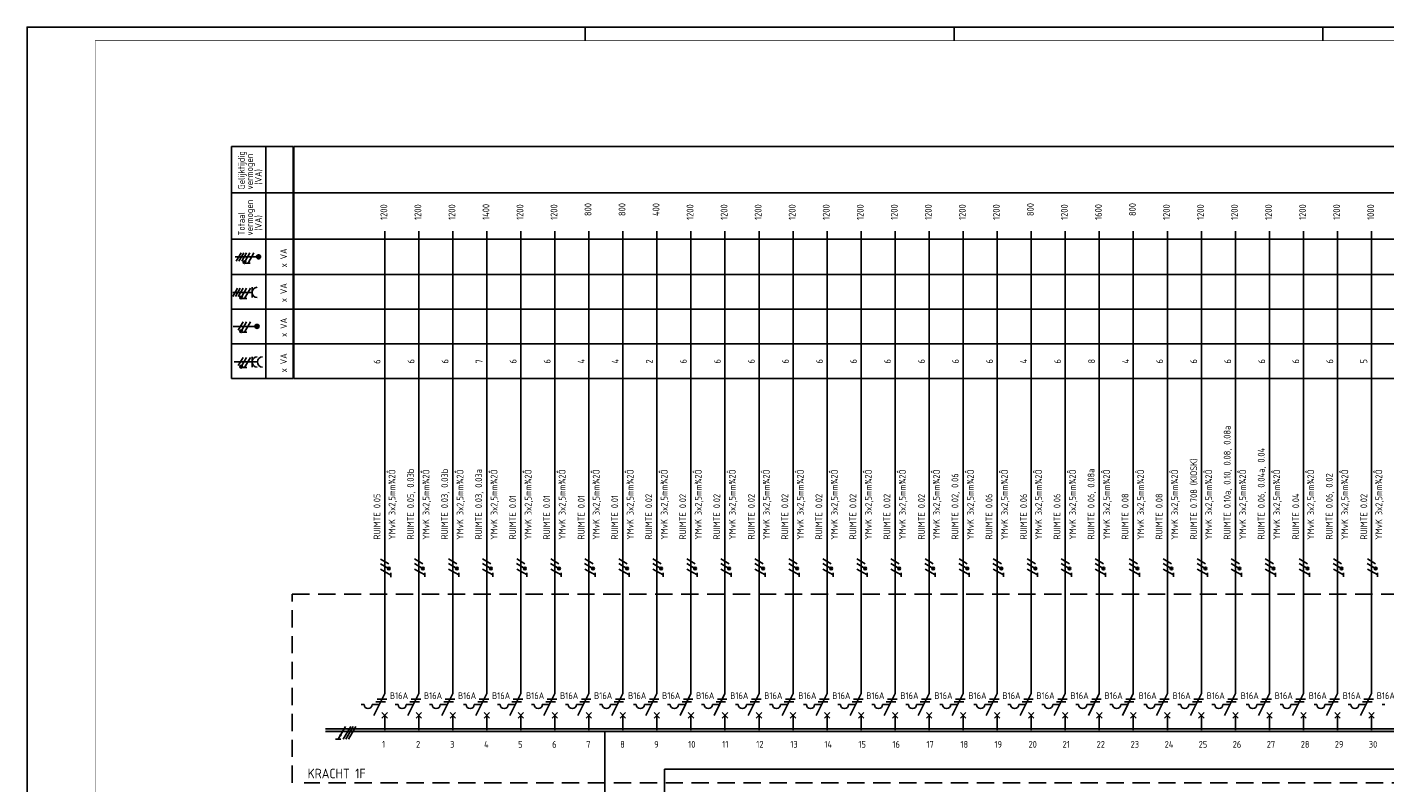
# Model space of a CAD drawing. Header units: millimetres. Extents: x 0 to 841, y 0 to 594.
# Tile 4 of 6: x 0 to 499, y 316 to 594. Entities that reach past the tile are written whole.
import ezdxf
from ezdxf.enums import TextEntityAlignment as Align

# ---------------------------------------------------------------- set-up
doc = ezdxf.new("R2010")
doc.units = ezdxf.units.MM
doc.linetypes.add('HIDDEN', pattern=[9.525, 6.35, -3.175])
doc.layers.get('0').update_dxf_attribs({"linetype": 'CONTINUOUS'})
for name, color, linetype in [('1', 7, 'CONTINUOUS'), ('40', 1, 'CONTINUOUS'), ('70', 1, 'CONTINUOUS'), ('71', 2, 'CONTINUOUS'), ('73', 4, 'CONTINUOUS'), ('EL$2B---_KADER', 4, 'CONTINUOUS'), ('LIJN018', 210, 'CONTINUOUS'), ('LIJN025', 10, 'CONTINUOUS'), ('LIJN035', 50, 'CONTINUOUS'), ('LIJN050', 90, 'CONTINUOUS'), ('TEKST25', 10, 'CONTINUOUS'), ('TEKST35', 50, 'CONTINUOUS'), ('TEKST50', 90, 'CONTINUOUS')]:
    doc.layers.add(name, color=color, linetype=linetype)
doc.styles.add('5_0', font='iso.shx')
doc.styles.add('ISO', font='ISO.SHX')
doc.styles.add('NEN', font='iso.shx')
doc.styles.add('ROMAND', font='romand')

# ---------------------------------------------------------------- blocks, each defined once
blk = doc.blocks.new('A1')
at = {"layer": 'LIJN025'}
for p, q in [((205, 589), (205, 594)), ((340.5, 589), (340.5, 594)), ((476, 589), (476, 594))]:
    blk.add_line(p, q, dxfattribs=at)
blk.add_lwpolyline([(0, 0), (0, 594), (841, 594), (841, 0)], close=True, dxfattribs=at)
at = {"layer": 'LIJN050', "const_width": 0.2}
blk.add_lwpolyline([(836, 5), (836, 589), (25, 589), (25, 5)], close=True, dxfattribs=at)
at = {"layer": 'TEKST25', "style": 'ROMAND', "width": 2.899115}
blk.add_attdef('STATUS', text='', height=2.5, dxfattribs=at).set_placement((795, 71.5), (834, 71.5), align=Align.FIT)
at = {"layer": 'TEKST25', "style": 'ISO'}
for tag, p in [('E', (796.25, 66)), ('NAAM-E', (807.75, 66)), ('DATUM-E', (826, 66)), ('D', (796.25, 61)), ('NAAM-D', (807.75, 61)), ('DATUM-D', (826, 61)), ('C', (796.25, 56)), ('NAAM-C', (807.75, 56)), ('DATUM-C', (826, 56)), ('B', (796.25, 51)), ('NAAM-B', (807.75, 51)), ('DATUM-B', (826, 51)), ('A', (796.25, 46)), ('NAAM-A', (807.75, 46)), ('DATUM-A', (826, 46))]:
    blk.add_attdef(tag, text='', height=2.5, dxfattribs=at).set_placement(p, align=Align.CENTER)
for tag, p in [('DATUM', (673.75, 36.25)), ('SCHAAL', (709, 36.25)), ('GETEKEND', (739.25, 36.25)), ('GECONTOL.', (774, 36.25)), ('FORMAAT', (804.25, 28.25))]:
    blk.add_attdef(tag, p, '', height=2.5, dxfattribs=at)
at = {"layer": 'TEKST35', "style": 'ISO'}
for tag, p in [('PROJECT', (675.5, 72.5)), ('PLAATS', (675.5, 63.5)), ('INSTALLATIE-REGEL1', (675.5, 52.5)), ('INSTALLATIE-REGEL2', (675.5, 43.5))]:
    blk.add_attdef(tag, p, '', height=4, dxfattribs=at)
blk.add_attdef('PROJ.NR.', text='', height=4, dxfattribs=at).set_placement((822, 23), align=Align.CENTER)
at = {"layer": 'TEKST50', "style": 'ISO'}
blk.add_attdef('FILE-NAAM', text='', height=5, dxfattribs=at).set_placement((814.5, 7.5), align=Align.CENTER)

msp = doc.modelspace()

# ---------------------------------------------------------------- linework, layer by layer
at = {"color": 10}
for p, q in [((116.97, 336.96), (114.27, 332.28)), ((118.85, 336.96), (116.14, 332.28)), ((119.79, 336.96), (117.08, 332.28)), ((119.79, 336.96), (117.08, 332.28)), ((120.72, 336.96), (118.02, 332.28)), ((115.2, 332.28), (113.33, 332.28))]:
    msp.add_line(p, q, dxfattribs=at)
msp.add_line((119.79, 336.96), (117.08, 332.28))
at = {"color": 10, "const_width": 0.469}
msp.add_lwpolyline([(115.28, 333.57, 1), (114.88, 333.8, 1)], format="xyb", close=True, dxfattribs=at)
at = {"layer": '1', "color": 1}
for p, q in [((78.57, 511.02), (76.82, 507.98)), ((79.57, 511.02), (77.82, 507.98)), ((80.57, 511.02), (78.82, 507.98)), ((81.82, 511.02), (80.1, 508.03)), ((83.32, 511.02), (81.14, 507.23)), ((77.3, 498.02), (75.55, 494.98)), ((78.3, 498.02), (76.55, 494.98)), ((79.3, 498.02), (77.55, 494.98)), ((80.55, 498.02), (78.83, 495.03)), ((82.05, 498.02), (79.87, 494.23)), ((79.3, 485.62), (77.55, 482.58)), ((80.55, 485.62), (78.83, 482.63)), ((82.05, 485.62), (79.87, 481.83)), ((79.3, 472.62), (77.55, 469.58)), ((80.55, 472.62), (78.83, 469.63)), ((82.05, 472.62), (79.87, 468.83)), ((132.79, 395), (129.8, 396.73)), ((132.87, 396.73), (129.83, 398.48)), ((133.62, 392.57), (129.83, 394.75)), ((145.29, 395.05), (142.3, 396.78)), ((145.37, 396.77), (142.33, 398.52)), ((146.12, 392.61), (142.33, 394.8)), ((157.79, 395.05), (154.8, 396.78)), ((157.87, 396.77), (154.83, 398.52)), ((158.62, 392.61), (154.83, 394.8)), ((170.29, 395.05), (167.3, 396.78)), ((170.37, 396.77), (167.33, 398.52)), ((171.12, 392.61), (167.33, 394.8)), ((182.79, 395.05), (179.8, 396.78)), ((182.87, 396.77), (179.83, 398.52)), ((183.62, 392.61), (179.83, 394.8)), ((195.29, 395.05), (192.3, 396.78)), ((195.37, 396.77), (192.33, 398.52)), ((196.12, 392.61), (192.33, 394.8)), ((207.79, 395.05), (204.8, 396.78)), ((207.87, 396.77), (204.83, 398.52)), ((208.62, 392.61), (204.83, 394.8)), ((220.29, 395.05), (217.3, 396.78)), ((220.37, 396.77), (217.33, 398.52)), ((221.12, 392.61), (217.33, 394.8)), ((232.79, 395.05), (229.8, 396.78)), ((232.87, 396.77), (229.83, 398.52)), ((233.62, 392.61), (229.83, 394.8)), ((245.29, 395.05), (242.3, 396.78)), ((245.37, 396.77), (242.33, 398.52)), ((246.12, 392.61), (242.33, 394.8)), ((257.79, 395.05), (254.8, 396.78)), ((257.87, 396.77), (254.83, 398.52)), ((258.62, 392.61), (254.83, 394.8)), ((270.29, 395.05), (267.3, 396.78)), ((270.37, 396.77), (267.33, 398.52)), ((271.12, 392.61), (267.33, 394.8)), ((282.79, 395.05), (279.8, 396.78)), ((282.87, 396.77), (279.83, 398.52)), ((283.62, 392.61), (279.83, 394.8)), ((295.29, 395.05), (292.3, 396.78)), ((295.37, 396.77), (292.33, 398.52)), ((296.12, 392.61), (292.33, 394.8)), ((307.79, 395.05), (304.8, 396.78)), ((307.87, 396.77), (304.83, 398.52)), ((308.62, 392.61), (304.83, 394.8)), ((320.29, 395.05), (317.3, 396.78)), ((320.37, 396.77), (317.33, 398.52)), ((321.12, 392.61), (317.33, 394.8)), ((332.79, 395.05), (329.8, 396.78)), ((332.87, 396.77), (329.83, 398.52)), ((333.62, 392.61), (329.83, 394.8)), ((345.29, 395.05), (342.3, 396.78)), ((345.37, 396.77), (342.33, 398.52)), ((346.12, 392.61), (342.33, 394.8)), ((357.79, 395.05), (354.8, 396.78)), ((357.87, 396.77), (354.83, 398.52)), ((358.62, 392.61), (354.83, 394.8)), ((370.29, 395.05), (367.3, 396.78)), ((370.37, 396.77), (367.33, 398.52)), ((371.12, 392.61), (367.33, 394.8)), ((382.79, 395.05), (379.8, 396.78)), ((382.87, 396.77), (379.83, 398.52)), ((383.62, 392.61), (379.83, 394.8)), ((395.29, 395.05), (392.3, 396.78)), ((395.37, 396.77), (392.33, 398.52)), ((396.12, 392.61), (392.33, 394.8)), ((407.79, 395.05), (404.8, 396.78)), ((407.87, 396.77), (404.83, 398.52)), ((408.62, 392.61), (404.83, 394.8)), ((420.29, 395.05), (417.3, 396.78)), ((420.37, 396.77), (417.33, 398.52)), ((421.12, 392.61), (417.33, 394.8)), ((432.79, 395.05), (429.8, 396.78)), ((432.87, 396.77), (429.83, 398.52)), ((433.62, 392.61), (429.83, 394.8)), ((445.29, 395.05), (442.3, 396.78)), ((445.37, 396.77), (442.33, 398.52)), ((446.12, 392.61), (442.33, 394.8)), ((457.79, 395.05), (454.8, 396.78)), ((457.87, 396.77), (454.83, 398.52)), ((458.62, 392.61), (454.83, 394.8)), ((470.29, 395.05), (467.3, 396.78)), ((470.37, 396.77), (467.33, 398.52)), ((471.12, 392.61), (467.33, 394.8)), ((482.79, 395.05), (479.8, 396.78)), ((482.87, 396.77), (479.83, 398.52)), ((483.62, 392.61), (479.83, 394.8)), ((495.29, 395.05), (492.3, 396.78)), ((495.37, 396.77), (492.33, 398.52)), ((496.12, 392.61), (492.33, 394.8))]:
    msp.add_line(p, q, dxfattribs=at)
at = {"layer": '1', "color": 2}
for p, q in [((122.75, 345.01), (123.75, 345.01)), ((126.75, 345.01), (129.33, 345.01)), ((127.33, 341.01), (131.35, 349.05)), ((135.25, 345.01), (136.25, 345.01)), ((139.25, 345.01), (141.83, 345.01)), ((139.83, 341.01), (143.85, 349.05)), ((147.75, 345.01), (148.75, 345.01)), ((151.75, 345.01), (154.33, 345.01)), ((152.33, 341.01), (156.35, 349.05)), ((160.25, 345.01), (161.25, 345.01)), ((164.25, 345.01), (166.83, 345.01)), ((164.83, 341.01), (168.85, 349.05)), ((172.75, 345.01), (173.75, 345.01)), ((176.75, 345.01), (179.33, 345.01)), ((177.33, 341.01), (181.35, 349.05)), ((185.25, 345.01), (186.25, 345.01)), ((189.25, 345.01), (191.83, 345.01)), ((189.83, 341.01), (193.85, 349.05)), ((197.75, 345.01), (198.75, 345.01)), ((201.75, 345.01), (204.33, 345.01)), ((202.33, 341.01), (206.35, 349.05)), ((210.25, 345.01), (211.25, 345.01)), ((214.25, 345.01), (216.83, 345.01)), ((214.83, 341.01), (218.85, 349.05)), ((222.75, 345.01), (223.75, 345.01)), ((226.75, 345.01), (229.33, 345.01)), ((227.33, 341.01), (231.35, 349.05)), ((235.25, 345.01), (236.25, 345.01)), ((239.25, 345.01), (241.83, 345.01)), ((239.83, 341.01), (243.85, 349.05)), ((247.75, 345.01), (248.75, 345.01)), ((251.75, 345.01), (254.33, 345.01)), ((252.33, 341.01), (256.35, 349.05)), ((260.25, 345.01), (261.25, 345.01)), ((264.25, 345.01), (266.83, 345.01)), ((264.83, 341.01), (268.85, 349.05)), ((272.75, 345.01), (273.75, 345.01)), ((276.75, 345.01), (279.33, 345.01)), ((277.33, 341.01), (281.35, 349.05)), ((285.25, 345.01), (286.25, 345.01)), ((289.25, 345.01), (291.83, 345.01)), ((289.83, 341.01), (293.85, 349.05)), ((297.75, 345.01), (298.75, 345.01)), ((301.75, 345.01), (304.33, 345.01)), ((302.33, 341.01), (306.35, 349.05)), ((310.25, 345.01), (311.25, 345.01)), ((314.25, 345.01), (316.83, 345.01)), ((314.83, 341.01), (318.85, 349.05)), ((322.75, 345.01), (323.75, 345.01)), ((326.75, 345.01), (329.33, 345.01)), ((327.33, 341.01), (331.35, 349.05)), ((335.25, 345.01), (336.25, 345.01)), ((339.25, 345.01), (341.83, 345.01)), ((339.83, 341.01), (343.85, 349.05)), ((347.75, 345.01), (348.75, 345.01)), ((351.75, 345.01), (354.33, 345.01)), ((352.33, 341.01), (356.35, 349.05)), ((360.25, 345.01), (361.25, 345.01)), ((364.25, 345.01), (366.83, 345.01)), ((364.83, 341.01), (368.85, 349.05)), ((372.75, 345.01), (373.75, 345.01)), ((376.75, 345.01), (379.33, 345.01)), ((377.33, 341.01), (381.35, 349.05)), ((385.25, 345.01), (386.25, 345.01)), ((389.25, 345.01), (391.83, 345.01)), ((389.83, 341.01), (393.85, 349.05)), ((397.75, 345.01), (398.75, 345.01)), ((401.75, 345.01), (404.33, 345.01)), ((402.33, 341.01), (406.35, 349.05)), ((410.25, 345.01), (411.25, 345.01)), ((414.25, 345.01), (416.83, 345.01)), ((414.83, 341.01), (418.85, 349.05)), ((422.75, 345.01), (423.75, 345.01)), ((426.75, 345.01), (429.33, 345.01)), ((427.33, 341.01), (431.35, 349.05)), ((435.25, 345.01), (436.25, 345.01)), ((439.25, 345.01), (441.83, 345.01)), ((439.83, 341.01), (443.85, 349.05)), ((447.75, 345.01), (448.75, 345.01)), ((451.75, 345.01), (454.33, 345.01)), ((452.33, 341.01), (456.35, 349.05)), ((460.25, 345.01), (461.25, 345.01)), ((464.25, 345.01), (466.83, 345.01)), ((464.83, 341.01), (468.85, 349.05)), ((472.75, 345.01), (473.75, 345.01)), ((476.75, 345.01), (479.33, 345.01)), ((477.33, 341.01), (481.35, 349.05)), ((485.25, 345.01), (486.25, 345.01)), ((489.25, 345.01), (491.83, 345.01)), ((489.83, 341.01), (493.85, 349.05)), ((497.75, 345.01), (498.75, 345.01))]:
    msp.add_line(p, q, dxfattribs=at)
at = {"layer": '1', "color": 1}
for centre in [(79.85, 507.59), (78.58, 494.59), (78.58, 482.19), (78.58, 469.19), (132.87, 394.98), (145.37, 395.02), (157.87, 395.02), (170.37, 395.02), (182.87, 395.02), (195.37, 395.02), (207.87, 395.02), (220.37, 395.02), (232.87, 395.02), (245.37, 395.02), (257.87, 395.02), (270.37, 395.02), (282.87, 395.02), (295.37, 395.02), (307.87, 395.02), (320.37, 395.02), (332.87, 395.02), (345.37, 395.02), (357.87, 395.02), (370.37, 395.02), (382.87, 395.02), (395.37, 395.02), (407.87, 395.02), (420.37, 395.02), (432.87, 395.02), (445.37, 395.02), (457.87, 395.02), (470.37, 395.02), (482.87, 395.02), (495.37, 395.02)]:
    msp.add_circle(centre, 0.5, dxfattribs=at)
at = {"layer": '1', "color": 2}
for centre in [(125.25, 345.01), (137.75, 345.01), (150.25, 345.01), (162.75, 345.01), (175.25, 345.01), (187.75, 345.01), (200.25, 345.01), (212.75, 345.01), (225.25, 345.01), (237.75, 345.01), (250.25, 345.01), (262.75, 345.01), (275.25, 345.01), (287.75, 345.01), (300.25, 345.01), (312.75, 345.01), (325.25, 345.01), (337.75, 345.01), (350.25, 345.01), (362.75, 345.01), (375.25, 345.01), (387.75, 345.01), (400.25, 345.01), (412.75, 345.01), (425.25, 345.01), (437.75, 345.01), (450.25, 345.01), (462.75, 345.01), (475.25, 345.01), (487.75, 345.01)]:
    msp.add_arc(centre, 1.5, 180, 0, dxfattribs=at)
at = {"layer": '70'}
for p, q in [((81.91, 507.23), (80.36, 507.23)), ((80.64, 494.23), (79.09, 494.23)), ((80.64, 481.83), (79.09, 481.83)), ((80.64, 468.83), (79.09, 468.83)), ((133.61, 391.85), (133.61, 393.41)), ((146.11, 391.9), (146.11, 393.45)), ((158.61, 391.9), (158.61, 393.45)), ((171.11, 391.9), (171.11, 393.45)), ((183.61, 391.9), (183.61, 393.45)), ((196.11, 391.9), (196.11, 393.45)), ((208.61, 391.9), (208.61, 393.45)), ((221.11, 391.9), (221.11, 393.45)), ((233.61, 391.9), (233.61, 393.45)), ((246.11, 391.9), (246.11, 393.45)), ((258.61, 391.9), (258.61, 393.45)), ((271.11, 391.9), (271.11, 393.45)), ((283.61, 391.9), (283.61, 393.45)), ((296.11, 391.9), (296.11, 393.45)), ((308.61, 391.9), (308.61, 393.45)), ((321.11, 391.9), (321.11, 393.45)), ((333.61, 391.9), (333.61, 393.45)), ((346.11, 391.9), (346.11, 393.45)), ((358.61, 391.9), (358.61, 393.45)), ((371.11, 391.9), (371.11, 393.45)), ((383.61, 391.9), (383.61, 393.45)), ((396.11, 391.9), (396.11, 393.45)), ((408.61, 391.9), (408.61, 393.45)), ((421.11, 391.9), (421.11, 393.45)), ((433.61, 391.9), (433.61, 393.45)), ((446.11, 391.9), (446.11, 393.45)), ((458.61, 391.9), (458.61, 393.45)), ((471.11, 391.9), (471.11, 393.45)), ((483.61, 391.9), (483.61, 393.45)), ((496.11, 391.9), (496.11, 393.45)), ((128.08, 346.01), (131.58, 346.01)), ((128.58, 347.01), (132.08, 347.01)), ((140.58, 346.01), (144.08, 346.01)), ((141.08, 347.01), (144.58, 347.01)), ((153.08, 346.01), (156.58, 346.01)), ((153.58, 347.01), (157.08, 347.01)), ((165.58, 346.01), (169.08, 346.01)), ((166.08, 347.01), (169.58, 347.01)), ((178.08, 346.01), (181.58, 346.01)), ((178.58, 347.01), (182.08, 347.01)), ((190.58, 346.01), (194.08, 346.01)), ((191.08, 347.01), (194.58, 347.01)), ((203.08, 346.01), (206.58, 346.01)), ((203.58, 347.01), (207.08, 347.01)), ((215.58, 346.01), (219.08, 346.01)), ((216.08, 347.01), (219.58, 347.01)), ((228.08, 346.01), (231.58, 346.01)), ((228.58, 347.01), (232.08, 347.01)), ((240.58, 346.01), (244.08, 346.01)), ((241.08, 347.01), (244.58, 347.01)), ((253.08, 346.01), (256.58, 346.01)), ((253.58, 347.01), (257.08, 347.01)), ((265.58, 346.01), (269.08, 346.01)), ((266.08, 347.01), (269.58, 347.01)), ((278.08, 346.01), (281.58, 346.01)), ((278.58, 347.01), (282.08, 347.01)), ((290.58, 346.01), (294.08, 346.01)), ((291.08, 347.01), (294.58, 347.01)), ((303.08, 346.01), (306.58, 346.01)), ((303.58, 347.01), (307.08, 347.01)), ((315.58, 346.01), (319.08, 346.01)), ((316.08, 347.01), (319.58, 347.01)), ((328.08, 346.01), (331.58, 346.01)), ((328.58, 347.01), (332.08, 347.01)), ((340.58, 346.01), (344.08, 346.01)), ((341.08, 347.01), (344.58, 347.01)), ((353.08, 346.01), (356.58, 346.01)), ((353.58, 347.01), (357.08, 347.01)), ((365.58, 346.01), (369.08, 346.01)), ((366.08, 347.01), (369.58, 347.01)), ((378.08, 346.01), (381.58, 346.01)), ((378.58, 347.01), (382.08, 347.01)), ((390.58, 346.01), (394.08, 346.01)), ((391.08, 347.01), (394.58, 347.01)), ((403.08, 346.01), (406.58, 346.01)), ((403.58, 347.01), (407.08, 347.01)), ((415.58, 346.01), (419.08, 346.01)), ((416.08, 347.01), (419.58, 347.01)), ((428.08, 346.01), (431.58, 346.01)), ((428.58, 347.01), (432.08, 347.01)), ((440.58, 346.01), (444.08, 346.01)), ((441.08, 347.01), (444.58, 347.01)), ((453.08, 346.01), (456.58, 346.01)), ((453.58, 347.01), (457.08, 347.01)), ((465.58, 346.01), (469.08, 346.01)), ((466.08, 347.01), (469.58, 347.01)), ((478.08, 346.01), (481.58, 346.01)), ((478.58, 347.01), (482.08, 347.01)), ((490.58, 346.01), (494.08, 346.01)), ((491.08, 347.01), (494.58, 347.01))]:
    msp.add_line(p, q, dxfattribs=at)
at = {"layer": '70', "const_width": 0.5}
for points in [[(79.6, 507.59, 1), (80.1, 507.59, 1)], [(78.33, 494.59, 1), (78.83, 494.59, 1)], [(78.33, 482.19, 1), (78.83, 482.19, 1)], [(78.33, 469.19, 1), (78.83, 469.19, 1)], [(132.87, 395.23, 1), (132.87, 394.73, 1)], [(145.37, 395.27, 1), (145.37, 394.77, 1)], [(157.87, 395.27, 1), (157.87, 394.77, 1)], [(170.37, 395.27, 1), (170.37, 394.77, 1)], [(182.87, 395.27, 1), (182.87, 394.77, 1)], [(195.37, 395.27, 1), (195.37, 394.77, 1)], [(207.87, 395.27, 1), (207.87, 394.77, 1)], [(220.37, 395.27, 1), (220.37, 394.77, 1)], [(232.87, 395.27, 1), (232.87, 394.77, 1)], [(245.37, 395.27, 1), (245.37, 394.77, 1)], [(257.87, 395.27, 1), (257.87, 394.77, 1)], [(270.37, 395.27, 1), (270.37, 394.77, 1)], [(282.87, 395.27, 1), (282.87, 394.77, 1)], [(295.37, 395.27, 1), (295.37, 394.77, 1)], [(307.87, 395.27, 1), (307.87, 394.77, 1)], [(320.37, 395.27, 1), (320.37, 394.77, 1)], [(332.87, 395.27, 1), (332.87, 394.77, 1)], [(345.37, 395.27, 1), (345.37, 394.77, 1)], [(357.87, 395.27, 1), (357.87, 394.77, 1)], [(370.37, 395.27, 1), (370.37, 394.77, 1)], [(382.87, 395.27, 1), (382.87, 394.77, 1)], [(395.37, 395.27, 1), (395.37, 394.77, 1)], [(407.87, 395.27, 1), (407.87, 394.77, 1)], [(420.37, 395.27, 1), (420.37, 394.77, 1)], [(432.87, 395.27, 1), (432.87, 394.77, 1)], [(445.37, 395.27, 1), (445.37, 394.77, 1)], [(457.87, 395.27, 1), (457.87, 394.77, 1)], [(470.37, 395.27, 1), (470.37, 394.77, 1)], [(482.87, 395.27, 1), (482.87, 394.77, 1)], [(495.37, 395.27, 1), (495.37, 394.77, 1)]]:
    msp.add_lwpolyline(points, format="xyb", close=True, dxfattribs=at)
at = {"layer": '71'}
for p, q in [((75.51, 496.49), (82.6, 496.49)), ((82.6, 494.61), (82.6, 498.37)), ((76, 470.91), (84.6, 470.91)), ((82.6, 469.03), (82.6, 472.79)), ((130.35, 340.01), (132.35, 342.01)), ((132.35, 340.01), (130.35, 342.01)), ((142.85, 340.01), (144.85, 342.01)), ((144.85, 340.01), (142.85, 342.01)), ((155.35, 340.01), (157.35, 342.01)), ((157.35, 340.01), (155.35, 342.01)), ((167.85, 340.01), (169.85, 342.01)), ((169.85, 340.01), (167.85, 342.01)), ((180.35, 340.01), (182.35, 342.01)), ((182.35, 340.01), (180.35, 342.01)), ((194.85, 340.01), (192.85, 342.01)), ((192.85, 340.01), (194.85, 342.01)), ((207.35, 340.01), (205.35, 342.01)), ((205.35, 340.01), (207.35, 342.01)), ((219.85, 340.01), (217.85, 342.01)), ((217.85, 340.01), (219.85, 342.01)), ((232.35, 340.01), (230.35, 342.01)), ((230.35, 340.01), (232.35, 342.01)), ((244.85, 340.01), (242.85, 342.01)), ((242.85, 340.01), (244.85, 342.01)), ((255.35, 340.01), (257.35, 342.01)), ((257.35, 340.01), (255.35, 342.01)), ((269.85, 340.01), (267.85, 342.01)), ((267.85, 340.01), (269.85, 342.01)), ((282.35, 340.01), (280.35, 342.01)), ((280.35, 340.01), (282.35, 342.01)), ((294.85, 340.01), (292.85, 342.01)), ((292.85, 340.01), (294.85, 342.01)), ((307.35, 340.01), (305.35, 342.01)), ((305.35, 340.01), (307.35, 342.01)), ((317.85, 340.01), (319.85, 342.01)), ((319.85, 340.01), (317.85, 342.01)), ((332.35, 340.01), (330.35, 342.01)), ((330.35, 340.01), (332.35, 342.01)), ((344.85, 340.01), (342.85, 342.01)), ((342.85, 340.01), (344.85, 342.01)), ((357.35, 340.01), (355.35, 342.01)), ((355.35, 340.01), (357.35, 342.01)), ((369.85, 340.01), (367.85, 342.01)), ((367.85, 340.01), (369.85, 342.01)), ((380.35, 340.01), (382.35, 342.01)), ((382.35, 340.01), (380.35, 342.01)), ((392.85, 340.01), (394.85, 342.01)), ((394.85, 340.01), (392.85, 342.01)), ((405.35, 340.01), (407.35, 342.01)), ((407.35, 340.01), (405.35, 342.01)), ((419.85, 340.01), (417.85, 342.01)), ((417.85, 340.01), (419.85, 342.01)), ((430.35, 340.01), (432.35, 342.01)), ((432.35, 340.01), (430.35, 342.01)), ((442.85, 340.01), (444.85, 342.01)), ((444.85, 340.01), (442.85, 342.01)), ((455.35, 340.01), (457.35, 342.01)), ((457.35, 340.01), (455.35, 342.01)), ((467.85, 340.01), (469.85, 342.01)), ((469.85, 340.01), (467.85, 342.01)), ((482.35, 340.01), (480.35, 342.01)), ((480.35, 340.01), (482.35, 342.01)), ((494.85, 340.01), (492.85, 342.01)), ((492.85, 340.01), (494.85, 342.01))]:
    msp.add_line(p, q, dxfattribs=at)
for centre, radius in [((85, 509.58), 0.75), ((85, 509.58), 0.5), ((85, 509.58), 0.25), ((84.43, 484), 0.75), ((84.43, 484), 0.5), ((84.43, 484), 0.25)]:
    msp.add_circle(centre, radius, dxfattribs=at)
for centre in [(84.48, 496.49), (84.48, 470.91), (86.48, 470.91)]:
    msp.add_arc(centre, 1.88, 90, 270, dxfattribs=at)
at = {"layer": '73'}
for p, q in [((109.62, 336.03), (611.48, 336.03)), ((109.62, 335.03), (611.48, 335.03)), ((122.32, 336.03), (624.18, 336.03)), ((122.32, 335.03), (624.18, 335.03))]:
    msp.add_line(p, q, dxfattribs=at)
for points in [[(611.48, 335.03), (611.48, 336.03), (109.62, 335.03), (109.62, 336.03)], [(624.18, 335.03), (624.18, 336.03), (122.32, 335.03), (122.32, 336.03)]]:
    msp.add_solid(points, dxfattribs=at)
at = {"layer": 'LIJN018', "color": 9, "linetype": 'Continuous'}
for p, q in [((98.01, 550.08), (650.12, 550.08)), ((98.01, 464.83), (98.01, 550.08)), ((138.41, 550.08), (690.52, 550.08)), ((98.01, 533.08), (650.12, 533.08)), ((138.41, 533.08), (690.52, 533.08)), ((98.01, 516.11), (650.12, 516.11)), ((138.41, 516.11), (690.52, 516.11)), ((98.01, 503.11), (650.12, 503.11)), ((138.41, 503.11), (690.52, 503.11)), ((98.01, 490.33), (650.12, 490.33)), ((138.41, 490.33), (690.52, 490.33)), ((98.01, 477.53), (650.12, 477.53)), ((138.41, 477.53), (690.52, 477.53)), ((98.01, 464.83), (650.12, 464.83)), ((138.41, 464.83), (690.52, 464.83))]:
    msp.add_line(p, q, dxfattribs=at)
at = {"layer": 'LIJN025', "linetype": 'Continuous'}
for p, q in [((75.03, 464.83), (75.03, 550.08)), ((75.03, 550.08), (97.71, 550.08)), ((87.71, 464.83), (87.71, 550.08)), ((97.71, 464.83), (97.71, 550.08)), ((75.03, 533.08), (97.71, 533.08)), ((75.03, 516.11), (97.71, 516.11)), ((75.03, 503.11), (97.71, 503.11)), ((75.03, 490.34), (97.71, 490.34)), ((75.03, 477.53), (97.71, 477.53)), ((75.03, 464.83), (97.71, 464.83))]:
    msp.add_line(p, q, dxfattribs=at)
at = {"layer": 'LIJN025', "linetype": 'HIDDEN'}
for p, q in [((97.35, 385.6), (650.5, 385.6)), ((97.35, 316.2), (97.35, 385.6)), ((650.5, 316.2), (101.72, 316.2))]:
    msp.add_line(p, q, dxfattribs=at)
at = {"layer": 'LIJN035'}
for p, q in [((131.35, 349.05), (131.35, 518.95)), ((143.85, 349.05), (143.85, 518.95)), ((156.35, 349.05), (156.35, 518.95)), ((168.85, 349.05), (168.85, 518.95)), ((181.35, 349.05), (181.35, 518.95)), ((193.85, 349.05), (193.85, 518.95)), ((206.35, 349.05), (206.35, 518.95)), ((218.85, 349.05), (218.85, 518.95)), ((231.35, 349.05), (231.35, 518.95)), ((243.85, 349.05), (243.85, 518.95)), ((256.35, 349.05), (256.35, 518.95)), ((268.85, 349.05), (268.85, 518.95)), ((281.35, 349.05), (281.35, 518.95)), ((293.85, 349.05), (293.85, 518.95)), ((306.35, 349.05), (306.35, 518.95)), ((318.85, 349.05), (318.85, 518.95)), ((331.35, 349.05), (331.35, 518.95)), ((343.85, 349.05), (343.85, 518.95)), ((356.35, 349.05), (356.35, 518.95)), ((368.85, 349.05), (368.85, 518.95)), ((381.35, 349.05), (381.35, 518.95)), ((393.85, 349.05), (393.85, 518.95)), ((406.35, 349.05), (406.35, 518.95)), ((418.85, 349.05), (418.85, 518.95)), ((431.35, 349.05), (431.35, 518.95)), ((443.85, 349.05), (443.85, 518.95)), ((456.35, 349.05), (456.35, 518.95)), ((468.85, 349.05), (468.85, 518.95)), ((481.35, 349.05), (481.35, 518.95)), ((493.85, 349.05), (493.85, 518.95)), ((84.5, 509.58), (76.43, 509.58)), ((83.93, 484), (75.73, 484)), ((131.35, 335.6), (131.35, 341.1)), ((143.85, 335.6), (143.85, 341.1)), ((156.35, 335.6), (156.35, 341.1)), ((168.85, 335.6), (168.85, 341.1)), ((181.35, 335.6), (181.35, 341.1)), ((193.85, 335.6), (193.85, 341.1)), ((206.35, 335.6), (206.35, 341.1)), ((218.85, 335.6), (218.85, 341.1)), ((231.35, 335.6), (231.35, 341.1)), ((243.85, 335.6), (243.85, 341.1)), ((256.35, 335.6), (256.35, 341.1)), ((268.85, 335.6), (268.85, 341.1)), ((281.35, 335.6), (281.35, 341.1)), ((293.85, 335.6), (293.85, 341.1)), ((306.35, 335.6), (306.35, 341.1)), ((318.85, 335.6), (318.85, 341.1)), ((331.35, 335.6), (331.35, 341.1)), ((343.85, 335.6), (343.85, 341.1)), ((356.35, 335.6), (356.35, 341.1)), ((368.85, 335.6), (368.85, 341.1)), ((381.35, 335.6), (381.35, 341.1)), ((393.85, 335.6), (393.85, 341.1)), ((406.35, 335.6), (406.35, 341.1)), ((418.85, 335.6), (418.85, 341.1)), ((431.35, 335.6), (431.35, 341.1)), ((443.85, 335.6), (443.85, 341.1)), ((456.35, 335.6), (456.35, 341.1)), ((468.85, 335.6), (468.85, 341.1)), ((481.35, 335.6), (481.35, 341.1)), ((493.85, 335.6), (493.85, 341.1))]:
    msp.add_line(p, q, dxfattribs=at)
at = {"layer": 'LIJN035', "color": 90}
for p, q in [((234.1, 291.65), (234.1, 321.2)), ((244.8, 321.2), (627, 321.2))]:
    msp.add_line(p, q, dxfattribs=at)
at = {"layer": 'LIJN050'}
for p, q in [((212.17, 302.9), (212.17, 334.96)), ((234.1, 321.2), (244.8, 321.2))]:
    msp.add_line(p, q, dxfattribs=at)

# ---------------------------------------------------------------- block references
at = {"layer": 'EL$2B---_KADER'}
msp.add_blockref('A1', (0, 0), dxfattribs=at)

# ---------------------------------------------------------------- texts
at = {"layer": '40', "linetype": 'Continuous', "style": 'NEN'}
for s, p in [('Gelijktijdig', (79.96, 534.33)), ('vermogen', (82.96, 534.33)), ('(VA)', (86.21, 536.08)), ('vermogen', (82.96, 517.41)), ('Totaal', (79.96, 517.41)), ('(VA)', (86.21, 519.16)), ('x VA', (95.46, 505.67)), ('x VA', (95.46, 492.89)), ('x VA', (95.46, 480.11)), ('x VA', (95.46, 467.09))]:
    msp.add_text(s, height=2.5, rotation=90, dxfattribs=at).set_placement(p)
at = {"layer": '40', "style": 'NEN'}
for s, p in [('1200', (132.28, 523.14)), ('1200', (144.78, 523.14)), ('1200', (157.28, 523.14)), ('1400', (169.78, 523.14)), ('1200', (182.28, 523.14)), ('1200', (194.78, 523.14)), (' 800', (207.28, 523.14)), (' 800', (219.78, 523.14)), (' 400', (232.28, 523.14)), ('1200', (244.78, 523.14)), ('1200', (257.28, 523.14)), ('1200', (269.78, 523.14)), ('1200', (282.28, 523.14)), ('1200', (294.78, 523.14)), ('1200', (307.28, 523.14)), ('1200', (319.78, 523.14)), ('1200', (332.28, 523.14)), ('1200', (344.78, 523.14)), ('1200', (357.28, 523.14)), (' 800', (369.78, 523.14)), ('1200', (382.28, 523.14)), ('1600', (394.78, 523.14)), (' 800', (407.28, 523.14)), ('1200', (419.78, 523.14)), ('1200', (432.28, 523.14)), ('1200', (444.78, 523.14)), ('1200', (457.28, 523.14)), ('1200', (469.78, 523.14)), ('1200', (482.28, 523.14)), ('1000', (494.78, 523.14)), ('6', (129.78, 470.24)), ('6', (142.28, 470.34)), ('6', (154.78, 470.34)), ('7', (167.28, 470.34)), ('6', (179.78, 470.34)), ('6', (192.28, 470.34)), ('4', (204.78, 470.34)), ('4', (217.28, 470.34)), ('2', (229.78, 470.34)), ('6', (242.28, 470.34)), ('6', (254.78, 470.34)), ('6', (267.28, 470.34)), ('6', (279.78, 470.34)), ('6', (292.28, 470.34)), ('6', (304.78, 470.34)), ('6', (317.28, 470.34)), ('6', (329.78, 470.34)), ('6', (342.28, 470.34)), ('6', (354.78, 470.34)), ('4', (367.28, 470.34)), ('6', (379.78, 470.34)), ('8', (392.28, 470.34)), ('4', (404.78, 470.34)), ('6', (417.28, 470.34)), ('6', (429.78, 470.34)), ('6', (442.28, 470.34)), ('6', (454.78, 470.34)), ('6', (467.28, 470.34)), ('6', (479.78, 470.34)), ('5', (492.28, 470.34)), ('RUIMTE 0.10a, 0.10, 0.08, 0.08a', (442.08, 405.64)), ('RUIMTE 0.06, 0.04a, 0.04', (454.58, 405.64)), ('RUIMTE 0.708 (KIOSK)', (429.78, 405.64)), (' YMvK 3x2,5mm¾2Ô', (135.28, 404.14)), ('RUIMTE 0.05, 0.03b ', (142.08, 405.64)), (' YMvK 3x2,5mm¾2Ô', (147.78, 404.14)), ('RUIMTE 0.03, 0.03b ', (154.58, 405.64)), (' YMvK 3x2,5mm¾2Ô', (160.28, 404.14)), ('RUIMTE 0.03, 0.03a', (167.08, 405.64)), (' YMvK 3x2,5mm¾2Ô', (172.78, 404.14)), (' YMvK 3x2,5mm¾2Ô', (185.28, 404.14)), (' YMvK 3x2,5mm¾2Ô', (197.78, 404.14)), (' YMvK 3x2,5mm¾2Ô', (210.28, 404.14)), (' YMvK 3x2,5mm¾2Ô', (222.78, 404.14)), (' YMvK 3x2,5mm¾2Ô', (235.28, 404.14)), (' YMvK 3x2,5mm¾2Ô', (247.78, 404.14)), (' YMvK 3x2,5mm¾2Ô', (260.28, 404.14)), (' YMvK 3x2,5mm¾2Ô', (272.78, 404.14)), (' YMvK 3x2,5mm¾2Ô', (285.28, 404.14)), (' YMvK 3x2,5mm¾2Ô', (297.78, 404.14)), (' YMvK 3x2,5mm¾2Ô', (310.28, 404.14)), (' YMvK 3x2,5mm¾2Ô', (322.78, 404.14)), (' YMvK 3x2,5mm¾2Ô', (335.28, 404.14)), (' YMvK 3x2,5mm¾2Ô', (347.78, 404.14)), (' YMvK 3x2,5mm¾2Ô', (360.28, 404.14)), (' YMvK 3x2,5mm¾2Ô', (372.78, 404.14)), (' YMvK 3x2,5mm¾2Ô', (385.28, 404.14)), ('RUIMTE 0.06, 0.08a', (392.08, 405.64)), (' YMvK 3x2,5mm¾2Ô', (397.78, 404.14)), (' YMvK 3x2,5mm¾2Ô', (410.28, 404.14)), (' YMvK 3x2,5mm¾2Ô', (422.78, 404.14)), (' YMvK 3x2,5mm¾2Ô', (435.28, 404.14)), (' YMvK 3x2,5mm¾2Ô', (447.78, 404.14)), (' YMvK 3x2,5mm¾2Ô', (460.28, 404.14)), (' YMvK 3x2,5mm¾2Ô', (472.78, 404.14)), (' YMvK 3x2,5mm¾2Ô', (485.28, 404.14)), (' YMvK 3x2,5mm¾2Ô', (497.78, 404.14)), ('RUIMTE 0.02, 0.06', (342.08, 405.64)), ('RUIMTE 0.06, 0.02', (479.58, 405.64)), ('RUIMTE 0.05 ', (129.78, 405.64)), ('RUIMTE 0.01', (179.58, 405.64)), ('RUIMTE 0.01', (192.08, 405.64)), ('RUIMTE 0.01', (204.78, 405.64)), ('RUIMTE 0.01', (217.08, 405.64)), ('RUIMTE 0.02', (229.58, 405.64)), ('RUIMTE 0.02', (242.08, 405.64)), ('RUIMTE 0.02', (254.58, 405.64)), ('RUIMTE 0.02', (267.28, 405.64)), ('RUIMTE 0.02', (279.58, 405.64)), ('RUIMTE 0.02', (292.08, 405.64)), ('RUIMTE 0.02', (304.58, 405.64)), ('RUIMTE 0.02', (317.08, 405.64)), ('RUIMTE 0.02', (329.78, 405.64)), ('RUIMTE 0.06', (354.58, 405.64)), ('RUIMTE 0.06', (367.28, 405.64)), ('RUIMTE 0.06', (379.58, 405.64)), ('RUIMTE 0.08', (404.58, 405.64)), ('RUIMTE 0.08', (417.08, 405.64)), ('RUIMTE 0.04', (467.28, 405.64)), ('RUIMTE 0.02', (492.28, 405.64))]:
    msp.add_text(s, height=2.5, rotation=90, dxfattribs=at).set_placement(p)
for p in [(133.26, 347.02), (145.76, 347.02), (158.26, 347.02), (170.76, 347.02), (183.26, 347.02), (195.76, 347.02), (208.26, 347.02), (220.76, 347.02), (233.26, 347.02), (245.76, 347.02), (258.26, 347.02), (270.76, 347.02), (283.26, 347.02), (295.76, 347.02), (308.26, 347.02), (320.76, 347.02), (333.26, 347.02), (345.76, 347.02), (358.26, 347.02), (370.76, 347.02), (383.26, 347.02), (395.76, 347.02), (408.26, 347.02), (420.76, 347.02), (433.26, 347.02), (445.76, 347.02), (458.26, 347.02), (470.76, 347.02), (483.26, 347.02), (495.76, 347.02)]:
    msp.add_text('B16A', height=2.5, dxfattribs=at).set_placement(p)
at = {"layer": 'TEKST25', "style": '5_0'}
for s, p in [('1', (130.35, 329.1)), ('2', (142.85, 329.1)), ('3', (155.35, 329.1)), ('4', (167.85, 329.1)), ('5', (180.35, 329.1)), ('6', (192.85, 329.1)), ('7', (205.35, 329.1)), ('8', (217.85, 329.1)), ('9', (230.35, 329.1)), ('10', (242.85, 329.1)), ('11', (255.35, 329.1)), ('12', (267.85, 329.1)), ('13', (280.35, 329.1)), ('14', (292.85, 329.1)), ('15', (305.35, 329.1)), ('16', (317.85, 329.1)), ('17', (330.35, 329.1)), ('18', (342.85, 329.1)), ('19', (355.35, 329.1)), ('20', (367.85, 329.1)), ('21', (380.35, 329.1)), ('22', (392.85, 329.1)), ('23', (405.35, 329.1)), ('24', (417.85, 329.1)), ('25', (430.35, 329.1)), ('26', (442.85, 329.1)), ('27', (455.35, 329.1)), ('28', (467.85, 329.1)), ('29', (480.35, 329.1)), ('30', (492.85, 329.1))]:
    msp.add_text(s, height=2.5, dxfattribs=at).set_placement(p)
at = {"layer": 'TEKST35', "linetype": 'HIDDEN', "style": 'ISO'}
msp.add_text('KRACHT 1F', height=3.5, dxfattribs=at).set_placement((103.02, 317.89))

doc.saveas('drawing.dxf')
